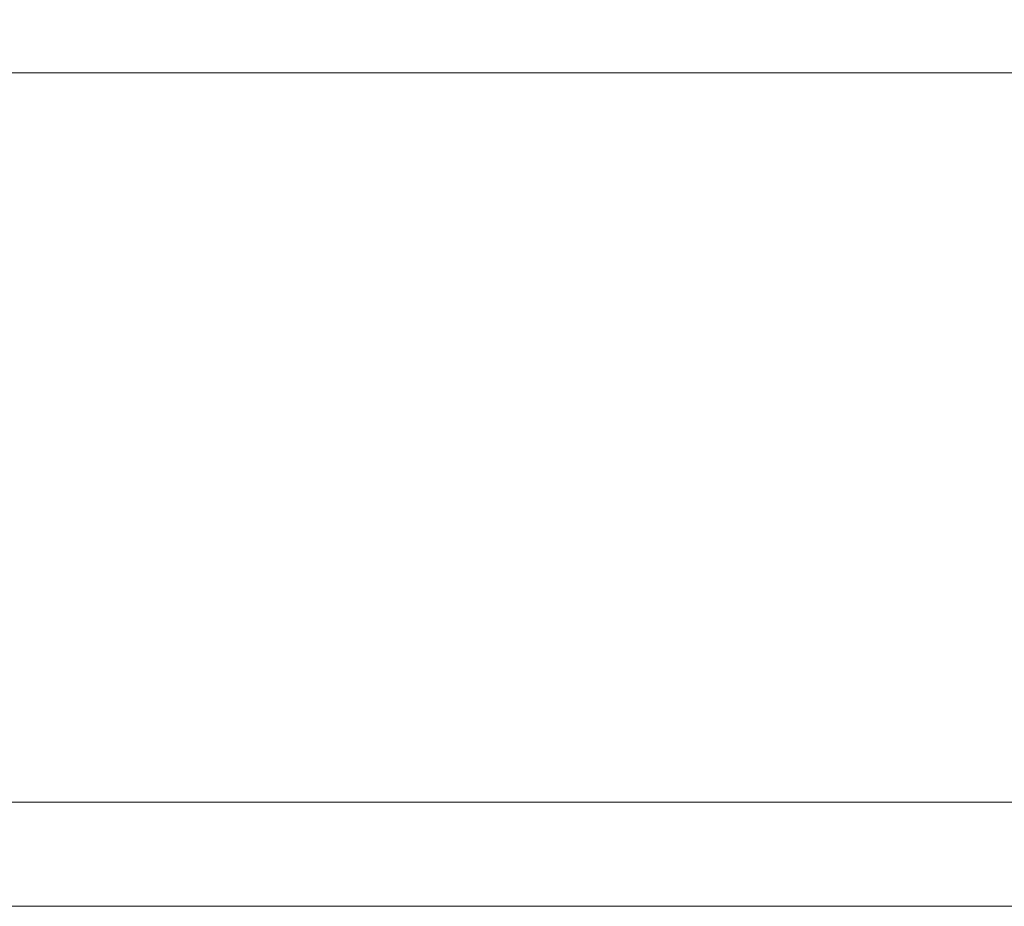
# Model space of a CAD drawing. Header units: millimetres. Extents: x 0 to 650, y -1 to 707.
# Tile 57 of 131: x 188 to 205, y 656 to 671. Entities that reach past the tile are written whole.
import ezdxf
from ezdxf.xclip import XClip

# ---------------------------------------------------------------- set-up
doc = ezdxf.new("R2010")
doc.units = ezdxf.units.MM
doc.header["$MEASUREMENT"] = 0
doc.header["$XCLIPFRAME"] = 0
doc.linetypes.add('Wipeout_Contour', pattern=[1000, 0, -1000])
doc.layers.add('Cobertura.ARQ', color=7, linetype='Continuous')
doc.layers.add('Parede.ARQ', color=7, linetype='Continuous')

# ---------------------------------------------------------------- blocks, each defined once
blk = doc.blocks.new('Desenho_3_3', base_point=(252.309, 622.835))
at = {"color": 254, "linetype": 'Wipeout_Contour', "lineweight": 0, "ltscale": 2845.282854}
blk.add_wipeout([(107.696, 671.135), (107.696, 670.23), (320.691, 670.23), (320.691, 671.135)], dxfattribs=at).dxf.layer = 'Parede.ARQ'
at = {"color": 254, "linetype": 'Wipeout_Contour', "lineweight": 0, "ltscale": 7683.414264}
blk.add_wipeout([(107.696, 670.23), (107.696, 657.78), (444.491, 657.781), (444.491, 657.256), (485.691, 657.256), (485.691, 670.231), (408.191, 670.231), (408.191, 669.631), (376.691, 669.631), (376.691, 670.231)], dxfattribs=at).dxf.layer = 'Cobertura.ARQ'
at = {"layer": 'Cobertura.ARQ', "color": 7, "linetype": 'Continuous', "lineweight": 0}
blk.add_line((376.691, 670.231), (107.696, 670.23), dxfattribs=at)
at = {"color": 254, "linetype": 'Wipeout_Contour', "lineweight": 0, "ltscale": 2917.449855}
blk.add_wipeout([(444.491, 657.781), (107.696, 657.78), (107.696, 656), (444.491, 656.001)], dxfattribs=at).dxf.layer = 'Cobertura.ARQ'
at = {"layer": 'Cobertura.ARQ', "color": 7, "linetype": 'Continuous', "lineweight": 0}
for p, q in [((107.696, 657.78), (444.491, 657.781)), ((107.696, 656), (444.491, 656.001))]:
    blk.add_line(p, q, dxfattribs=at)

msp = doc.modelspace()

# ---------------------------------------------------------------- block references
at = {"color": 7, "linetype": 'Continuous', "lineweight": 0}
ref = msp.add_blockref('Desenho_3_3', (252.309, 622.835), dxfattribs=at)
XClip(ref).set_block_clipping_path([(94.5429147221, 610.0813537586), (504.066260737, 688.4753035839)])

doc.saveas('drawing.dxf')
